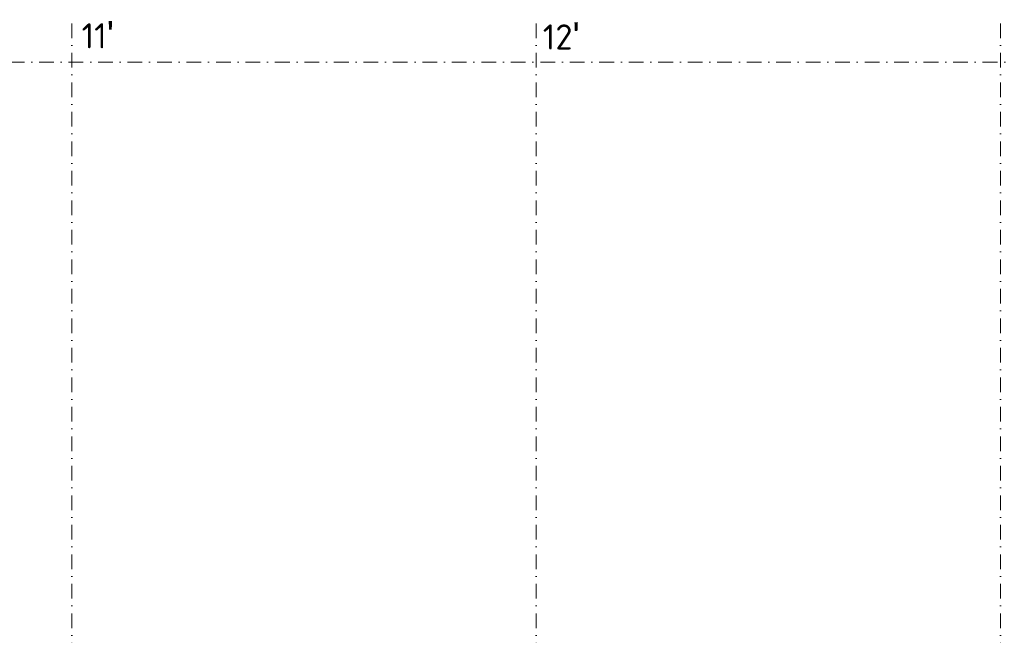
# Model space of a CAD drawing. Header units: millimetres. Extents: x -725694 to 5289369, y -1488057 to 2187451.
# Tile 231 of 256: x 113200 to 138650, y 234491 to 250395. Entities that reach past the tile are written whole.
import ezdxf

# ---------------------------------------------------------------- set-up
doc = ezdxf.new("R2010")
doc.units = ezdxf.units.MM
doc.linetypes.add('CENTERX2', pattern=[101.6, 63.5, -12.7, 12.7, -12.7])
doc.linetypes.add('DASHDOT', pattern=[25.4, 12.7, -6.35, 0, -6.35])
doc.layers.add('A99_N_txt-popis-200', color=240, linetype='Continuous', lineweight=5)
doc.layers.add('A99_S_osy', color=1, linetype='CENTERX2', lineweight=5)
doc.styles.add('ad_popis 100', font='isocpeur.ttf', dxfattribs={"height": 200})

msp = doc.modelspace()

# ---------------------------------------------------------------- linework, layer by layer
at = {"layer": 'A99_S_osy', "linetype": 'DASHDOT', "lineweight": 5, "ltscale": 30}
for points in [[(114550, 250300), (114550, 146890)], [(126550, 250300), (126550, 174390)], [(138550, 250300), (138550, 146890)], [(152950, 249300), (4375, 249300)]]:
    msp.add_lwpolyline(points, dxfattribs=at)

# ---------------------------------------------------------------- texts
at = {"layer": 'A99_N_txt-popis-200', "color": 1, "lineweight": 0, "char_height": 650, "attachment_point": 1, "style": 'ad_popis 100'}
for s, insert in [("11{\\fArial|b0|i0|c238|p34;\\H1.08333x;'}", (114800, 250358.5)), ("12{\\fArial|b0|i0|c238|p34;\\H1.08333x;'}", (126720, 250328.5))]:
    msp.add_mtext_dynamic_manual_height_columns(s, width=832.5, gutter_width=1000, heights=[0], dxfattribs=dict(at, insert=insert))

doc.saveas('drawing.dxf')
